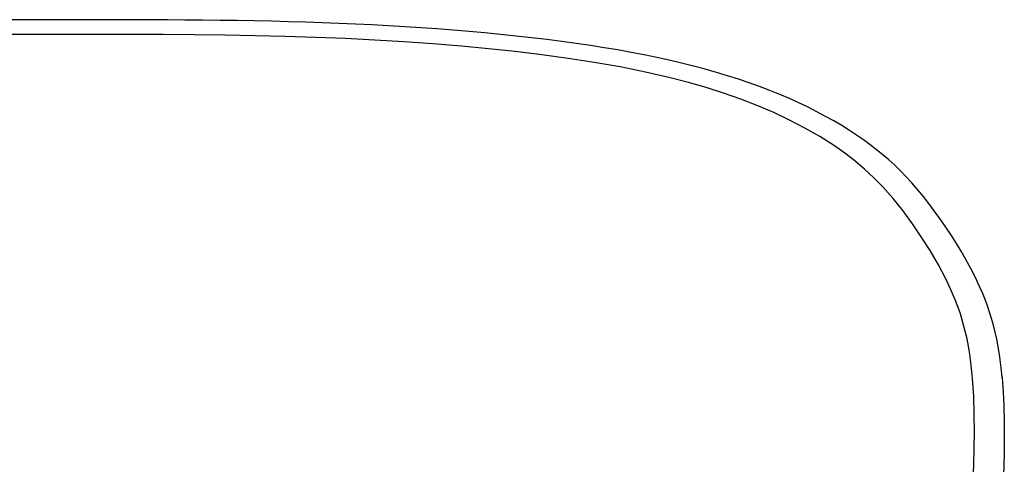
# Model space of a CAD drawing. Extents: x -3650 to 6311, y -645 to 2775.
# Tile 245 of 256: x 3326 to 4092, y 2155 to 2502. Entities that reach past the tile are written whole.
import ezdxf

# ---------------------------------------------------------------- set-up
doc = ezdxf.new("R2010")
doc.units = 0
doc.header["$MEASUREMENT"] = 0
doc.layers.add('Layer 1', color=7, linetype='Continuous', lineweight=0)

msp = doc.modelspace()

# ---------------------------------------------------------------- linework, layer by layer
at = {"layer": 'Layer 1', "color": 18, "lineweight": 25, "true_color": 0x000000}
for points, knots in [([(3340.82, 2501.67), (3340.82, 2501.67), (3331.81, 2501.66), (3331.81, 2501.66), (3331.81, 2501.66), (3317.59, 2501.66), (3317.59, 2501.66), (3317.59, 2501.66), (3303.44, 2501.66), (3303.44, 2501.66), (3303.44, 2501.66), (3289.35, 2501.65), (3289.35, 2501.65), (3289.35, 2501.65), (3275.31, 2501.63), (3275.31, 2501.63), (3275.31, 2501.63), (3261.33, 2501.59), (3261.33, 2501.59), (3261.33, 2501.59), (3247.41, 2501.54), (3247.41, 2501.54), (3247.41, 2501.54), (3233.56, 2501.46), (3233.56, 2501.46), (3233.56, 2501.46), (3219.76, 2501.34), (3219.76, 2501.34), (3219.76, 2501.34), (3206.03, 2501.2), (3206.03, 2501.2), (3206.03, 2501.2), (3192.37, 2501.01), (3192.37, 2501.01), (3192.37, 2501.01), (3178.8, 2500.79), (3178.8, 2500.79), (3178.8, 2500.79), (3165.31, 2500.52), (3165.31, 2500.52), (3165.31, 2500.52), (3151.9, 2500.21), (3151.9, 2500.21), (3151.9, 2500.21), (3138.57, 2499.84), (3138.57, 2499.84), (3138.57, 2499.84), (3125.33, 2499.42), (3125.33, 2499.42), (3125.33, 2499.42), (3112.17, 2498.94), (3112.17, 2498.94), (3112.17, 2498.94), (3099.15, 2498.4), (3099.15, 2498.4), (3099.15, 2498.4), (3086.19, 2497.81), (3086.19, 2497.81), (3086.19, 2497.81), (3073.3, 2497.14), (3073.3, 2497.14), (3073.3, 2497.14), (3060.48, 2496.41), (3060.48, 2496.41), (3060.48, 2496.41), (3047.76, 2495.62), (3047.76, 2495.62), (3047.76, 2495.62), (3035.14, 2494.75), (3035.14, 2494.75), (3035.14, 2494.75), (3022.66, 2493.82), (3022.66, 2493.82), (3022.66, 2493.82), (3010.28, 2492.81), (3010.28, 2492.81), (3010.28, 2492.81), (2997.91, 2491.72), (2997.91, 2491.72), (2997.91, 2491.72), (2985.63, 2490.56), (2985.63, 2490.56), (2985.63, 2490.56), (2973.44, 2489.32), (2973.44, 2489.32), (2973.44, 2489.32), (2961.35, 2488), (2961.35, 2488), (2961.35, 2488), (2949.35, 2486.6), (2949.35, 2486.6), (2949.35, 2486.6), (2937.44, 2485.11), (2937.44, 2485.11), (2937.44, 2485.11), (2925.58, 2483.53), (2925.58, 2483.53), (2925.58, 2483.53), (2914.04, 2481.88), (2914.04, 2481.88), (2914.04, 2481.88), (2902.77, 2480.14), (2902.77, 2480.14), (2902.77, 2480.14), (2891.77, 2478.32), (2891.77, 2478.32), (2891.77, 2478.32), (2881.03, 2476.41), (2881.03, 2476.41), (2881.03, 2476.41), (2870.54, 2474.41), (2870.54, 2474.41), (2870.54, 2474.41), (2860.29, 2472.31), (2860.29, 2472.31), (2860.29, 2472.31), (2850.26, 2470.11), (2850.26, 2470.11), (2850.26, 2470.11), (2840.45, 2467.81), (2840.45, 2467.81), (2840.45, 2467.81), (2830.92, 2465.42), (2830.92, 2465.42), (2830.92, 2465.42), (2821.6, 2462.92), (2821.6, 2462.92), (2821.6, 2462.92), (2812.5, 2460.32), (2812.5, 2460.32), (2812.5, 2460.32), (2803.61, 2457.62), (2803.61, 2457.62), (2803.61, 2457.62), (2794.93, 2454.8), (2794.93, 2454.8), (2794.93, 2454.8), (2786.46, 2451.89), (2786.46, 2451.89), (2786.46, 2451.89), (2778.19, 2448.86), (2778.19, 2448.86), (2778.19, 2448.86), (2770.12, 2445.73), (2770.12, 2445.73), (2770.12, 2445.73), (2762.24, 2442.49), (2762.24, 2442.49), (2762.24, 2442.49), (2754.53, 2439.14), (2754.53, 2439.14), (2754.53, 2439.14), (2747.02, 2435.68), (2747.02, 2435.68), (2747.02, 2435.68), (2739.7, 2432.12), (2739.7, 2432.12), (2739.7, 2432.12), (2732.57, 2428.45), (2732.57, 2428.45), (2732.57, 2428.45), (2725.61, 2424.66), (2725.61, 2424.66), (2725.61, 2424.66), (2718.93, 2420.83), (2718.93, 2420.83), (2718.93, 2420.83), (2712.54, 2416.94), (2712.54, 2416.94), (2712.54, 2416.94), (2706.44, 2413.02), (2706.44, 2413.02), (2706.44, 2413.02), (2700.61, 2409.05), (2700.61, 2409.05), (2700.61, 2409.05), (2695.04, 2405.04), (2695.04, 2405.04), (2695.04, 2405.04), (2689.78, 2401.02), (2689.78, 2401.02), (2689.78, 2401.02), (2684.78, 2396.98), (2684.78, 2396.98), (2684.78, 2396.98), (2679.96, 2392.85), (2679.96, 2392.85), (2679.96, 2392.85), (2675.31, 2388.63), (2675.31, 2388.63), (2675.31, 2388.63), (2670.83, 2384.33), (2670.83, 2384.33), (2670.83, 2384.33), (2666.51, 2379.93), (2666.51, 2379.93), (2666.51, 2379.93), (2662.36, 2375.45), (2662.36, 2375.45), (2662.36, 2375.45), (2658.28, 2370.81), (2658.28, 2370.81), (2658.28, 2370.81), (2654.07, 2365.78), (2654.07, 2365.78), (2654.07, 2365.78), (2649.81, 2360.44), (2649.81, 2360.44), (2649.81, 2360.44), (2645.5, 2354.76), (2645.5, 2354.76), (2645.5, 2354.76), (2641.11, 2348.72), (2641.11, 2348.72), (2641.11, 2348.72), (2636.62, 2342.28), (2636.62, 2342.28), (2636.62, 2342.28), (2631.93, 2335.28), (2631.93, 2335.28), (2631.93, 2335.28), (2627.93, 2329.06), (2627.93, 2329.06), (2627.93, 2329.06), (2624.25, 2323.07), (2624.25, 2323.07), (2624.25, 2323.07), (2620.84, 2317.26), (2620.84, 2317.26), (2620.84, 2317.26), (2617.35, 2310.98), (2617.35, 2310.98), (2617.35, 2310.98), (2614.5, 2305.57), (2614.5, 2305.57), (2614.5, 2305.57), (2611.57, 2299.68), (2611.57, 2299.68), (2611.57, 2299.68), (2608.91, 2293.93), (2608.91, 2293.93), (2608.91, 2293.93), (2606.49, 2288.33), (2606.49, 2288.33), (2606.49, 2288.33), (2604.3, 2282.86), (2604.3, 2282.86), (2604.3, 2282.86), (2602.33, 2277.51), (2602.33, 2277.51), (2602.33, 2277.51), (2600.57, 2272.25), (2600.57, 2272.25), (2600.57, 2272.25), (2599.01, 2267.1), (2599.01, 2267.1), (2599.01, 2267.1), (2597.63, 2262.03), (2597.63, 2262.03), (2597.63, 2262.03), (2596.4, 2256.97), (2596.4, 2256.97), (2596.4, 2256.97), (2595.27, 2251.7), (2595.27, 2251.7), (2595.27, 2251.7), (2594.25, 2246.25), (2594.25, 2246.25), (2594.25, 2246.25), (2593.34, 2240.62), (2593.34, 2240.62), (2593.34, 2240.62), (2592.53, 2234.76), (2592.53, 2234.76), (2592.53, 2234.76), (2591.82, 2228.66), (2591.82, 2228.66), (2591.82, 2228.66), (2591.22, 2222.27), (2591.22, 2222.27), (2591.22, 2222.27), (2591.06, 2220.12), (2591.06, 2220.12)], [0, 0, 0, 0, 1, 1, 1, 2, 2, 2, 3, 3, 3, 4, 4, 4, 5, 5, 5, 6, 6, 6, 7, 7, 7, 8, 8, 8, 9, 9, 9, 10, 10, 10, 11, 11, 11, 12, 12, 12, 13, 13, 13, 14, 14, 14, 15, 15, 15, 16, 16, 16, 17, 17, 17, 18, 18, 18, 19, 19, 19, 20, 20, 20, 21, 21, 21, 22, 22, 22, 23, 23, 23, 24, 24, 24, 25, 25, 25, 26, 26, 26, 27, 27, 27, 28, 28, 28, 29, 29, 29, 30, 30, 30, 31, 31, 31, 32, 32, 32, 33, 33, 33, 34, 34, 34, 35, 35, 35, 36, 36, 36, 37, 37, 37, 38, 38, 38, 39, 39, 39, 40, 40, 40, 41, 41, 41, 42, 42, 42, 43, 43, 43, 44, 44, 44, 45, 45, 45, 46, 46, 46, 47, 47, 47, 48, 48, 48, 49, 49, 49, 50, 50, 50, 51, 51, 51, 52, 52, 52, 53, 53, 53, 54, 54, 54, 55, 55, 55, 56, 56, 56, 57, 57, 57, 58, 58, 58, 59, 59, 59, 60, 60, 60, 61, 61, 61, 62, 62, 62, 63, 63, 63, 64, 64, 64, 65, 65, 65, 66, 66, 66, 67, 67, 67, 68, 68, 68, 69, 69, 69, 70, 70, 70, 71, 71, 71, 72, 72, 72, 73, 73, 73, 74, 74, 74, 75, 75, 75, 76, 76, 76, 77, 77, 77, 78, 78, 78, 79, 79, 79, 80, 80, 80, 81, 81, 81, 82, 82, 82, 83, 83, 83, 84, 84, 84, 85, 85, 85, 86, 86, 86, 87, 87, 87, 88, 88, 88, 89, 89, 89, 90, 90, 90, 91, 91, 91, 92, 92, 92, 93, 93, 93, 94, 94, 94, 94]), ([(4090.34, 2223.09), (4090.34, 2223.09), (4089.83, 2228.53), (4089.83, 2228.53), (4089.83, 2228.53), (4089.13, 2234.56), (4089.13, 2234.56), (4089.13, 2234.56), (4088.25, 2240.93), (4088.25, 2240.93), (4088.25, 2240.93), (4087.25, 2247), (4087.25, 2247), (4087.25, 2247), (4086.14, 2252.79), (4086.14, 2252.79), (4086.14, 2252.79), (4084.91, 2258.36), (4084.91, 2258.36), (4084.91, 2258.36), (4083.56, 2263.72), (4083.56, 2263.72), (4083.56, 2263.72), (4082.1, 2268.88), (4082.1, 2268.88), (4082.1, 2268.88), (4080.56, 2273.81), (4080.56, 2273.81), (4080.56, 2273.81), (4078.85, 2278.79), (4078.85, 2278.79), (4078.85, 2278.79), (4076.99, 2283.79), (4076.99, 2283.79), (4076.99, 2283.79), (4074.95, 2288.83), (4074.95, 2288.83), (4074.95, 2288.83), (4072.75, 2293.92), (4072.75, 2293.92), (4072.75, 2293.92), (4070.35, 2299.1), (4070.35, 2299.1), (4070.35, 2299.1), (4067.74, 2304.39), (4067.74, 2304.39), (4067.74, 2304.39), (4064.9, 2309.83), (4064.9, 2309.83), (4064.9, 2309.83), (4061.77, 2315.53), (4061.77, 2315.53), (4061.77, 2315.53), (4058.38, 2321.4), (4058.38, 2321.4), (4058.38, 2321.4), (4054.73, 2327.41), (4054.73, 2327.41), (4054.73, 2327.41), (4050.8, 2333.6), (4050.8, 2333.6), (4050.8, 2333.6), (4046.55, 2340.01), (4046.55, 2340.01), (4046.55, 2340.01), (4041.94, 2346.72), (4041.94, 2346.72), (4041.94, 2346.72), (4037.54, 2352.86), (4037.54, 2352.86), (4037.54, 2352.86), (4033.25, 2358.59), (4033.25, 2358.59), (4033.25, 2358.59), (4029.04, 2363.95), (4029.04, 2363.95), (4029.04, 2363.95), (4024.45, 2369.53), (4024.45, 2369.53), (4024.45, 2369.53), (4019.92, 2374.73), (4019.92, 2374.73), (4019.92, 2374.73), (4015.43, 2379.6), (4015.43, 2379.6), (4015.43, 2379.6), (4011.02, 2384.11), (4011.02, 2384.11), (4011.02, 2384.11), (4006.68, 2388.31), (4006.68, 2388.31), (4006.68, 2388.31), (4002.17, 2392.41), (4002.17, 2392.41), (4002.17, 2392.41), (3997.51, 2396.44), (3997.51, 2396.44), (3997.51, 2396.44), (3992.67, 2400.38), (3992.67, 2400.38), (3992.67, 2400.38), (3987.66, 2404.25), (3987.66, 2404.25), (3987.66, 2404.25), (3982.47, 2408.03), (3982.47, 2408.03), (3982.47, 2408.03), (3977.1, 2411.75), (3977.1, 2411.75), (3977.1, 2411.75), (3971.41, 2415.48), (3971.41, 2415.48), (3971.41, 2415.48), (3965.49, 2419.16), (3965.49, 2419.16), (3965.49, 2419.16), (3959.32, 2422.8), (3959.32, 2422.8), (3959.32, 2422.8), (3952.9, 2426.39), (3952.9, 2426.39), (3952.9, 2426.39), (3946.23, 2429.93), (3946.23, 2429.93), (3946.23, 2429.93), (3939.28, 2433.43), (3939.28, 2433.43), (3939.28, 2433.43), (3932.09, 2436.86), (3932.09, 2436.86), (3932.09, 2436.86), (3924.73, 2440.19), (3924.73, 2440.19), (3924.73, 2440.19), (3917.19, 2443.42), (3917.19, 2443.42), (3917.19, 2443.42), (3909.47, 2446.54), (3909.47, 2446.54), (3909.47, 2446.54), (3901.55, 2449.57), (3901.55, 2449.57), (3901.55, 2449.57), (3893.46, 2452.49), (3893.46, 2452.49), (3893.46, 2452.49), (3885.18, 2455.31), (3885.18, 2455.31), (3885.18, 2455.31), (3876.7, 2458.03), (3876.7, 2458.03), (3876.7, 2458.03), (3868.01, 2460.65), (3868.01, 2460.65), (3868.01, 2460.65), (3859.13, 2463.17), (3859.13, 2463.17), (3859.13, 2463.17), (3850.05, 2465.59), (3850.05, 2465.59), (3850.05, 2465.59), (3840.77, 2467.91), (3840.77, 2467.91), (3840.77, 2467.91), (3831.29, 2470.13), (3831.29, 2470.13), (3831.29, 2470.13), (3821.63, 2472.25), (3821.63, 2472.25), (3821.63, 2472.25), (3811.72, 2474.29), (3811.72, 2474.29), (3811.72, 2474.29), (3801.6, 2476.23), (3801.6, 2476.23), (3801.6, 2476.23), (3791.27, 2478.08), (3791.27, 2478.08), (3791.27, 2478.08), (3780.72, 2479.84), (3780.72, 2479.84), (3780.72, 2479.84), (3769.92, 2481.53), (3769.92, 2481.53), (3769.92, 2481.53), (3758.87, 2483.14), (3758.87, 2483.14), (3758.87, 2483.14), (3747.57, 2484.67), (3747.57, 2484.67), (3747.57, 2484.67), (3736, 2486.15), (3736, 2486.15), (3736, 2486.15), (3724.05, 2487.57), (3724.05, 2487.57), (3724.05, 2487.57), (3712.05, 2488.91), (3712.05, 2488.91), (3712.05, 2488.91), (3699.95, 2490.17), (3699.95, 2490.17), (3699.95, 2490.17), (3687.76, 2491.35), (3687.76, 2491.35), (3687.76, 2491.35), (3675.49, 2492.46), (3675.49, 2492.46), (3675.49, 2492.46), (3663.12, 2493.49), (3663.12, 2493.49), (3663.12, 2493.49), (3650.66, 2494.45), (3650.66, 2494.45), (3650.66, 2494.45), (3638.15, 2495.33), (3638.15, 2495.33), (3638.15, 2495.33), (3625.57, 2496.15), (3625.57, 2496.15), (3625.57, 2496.15), (3612.87, 2496.89), (3612.87, 2496.89), (3612.87, 2496.89), (3600.08, 2497.58), (3600.08, 2497.58), (3600.08, 2497.58), (3587.21, 2498.19), (3587.21, 2498.19), (3587.21, 2498.19), (3574.26, 2498.75), (3574.26, 2498.75), (3574.26, 2498.75), (3561.26, 2499.25), (3561.26, 2499.25), (3561.26, 2499.25), (3548.21, 2499.68), (3548.21, 2499.68), (3548.21, 2499.68), (3535.06, 2500.07), (3535.06, 2500.07), (3535.06, 2500.07), (3521.81, 2500.4), (3521.81, 2500.4), (3521.81, 2500.4), (3508.49, 2500.68), (3508.49, 2500.68), (3508.49, 2500.68), (3495.08, 2500.92), (3495.08, 2500.92), (3495.08, 2500.92), (3481.6, 2501.12), (3481.6, 2501.12), (3481.6, 2501.12), (3468.03, 2501.28), (3468.03, 2501.28), (3468.03, 2501.28), (3454.37, 2501.41), (3454.37, 2501.41), (3454.37, 2501.41), (3440.74, 2501.5), (3440.74, 2501.5), (3440.74, 2501.5), (3427.01, 2501.56), (3427.01, 2501.56), (3427.01, 2501.56), (3413.17, 2501.6), (3413.17, 2501.6), (3413.17, 2501.6), (3399.23, 2501.62), (3399.23, 2501.62), (3399.23, 2501.62), (3385.21, 2501.63), (3385.21, 2501.63), (3385.21, 2501.63), (3371.12, 2501.63), (3371.12, 2501.63), (3371.12, 2501.63), (3356.97, 2501.64), (3356.97, 2501.64), (3356.97, 2501.64), (3342.78, 2501.65), (3342.78, 2501.65), (3342.78, 2501.65), (3340.82, 2501.66), (3340.82, 2501.66)], [0, 0, 0, 0, 1, 1, 1, 2, 2, 2, 3, 3, 3, 4, 4, 4, 5, 5, 5, 6, 6, 6, 7, 7, 7, 8, 8, 8, 9, 9, 9, 10, 10, 10, 11, 11, 11, 12, 12, 12, 13, 13, 13, 14, 14, 14, 15, 15, 15, 16, 16, 16, 17, 17, 17, 18, 18, 18, 19, 19, 19, 20, 20, 20, 21, 21, 21, 22, 22, 22, 23, 23, 23, 24, 24, 24, 25, 25, 25, 26, 26, 26, 27, 27, 27, 28, 28, 28, 29, 29, 29, 30, 30, 30, 31, 31, 31, 32, 32, 32, 33, 33, 33, 34, 34, 34, 35, 35, 35, 36, 36, 36, 37, 37, 37, 38, 38, 38, 39, 39, 39, 40, 40, 40, 41, 41, 41, 42, 42, 42, 43, 43, 43, 44, 44, 44, 45, 45, 45, 46, 46, 46, 47, 47, 47, 48, 48, 48, 49, 49, 49, 50, 50, 50, 51, 51, 51, 52, 52, 52, 53, 53, 53, 54, 54, 54, 55, 55, 55, 56, 56, 56, 57, 57, 57, 58, 58, 58, 59, 59, 59, 60, 60, 60, 61, 61, 61, 62, 62, 62, 63, 63, 63, 64, 64, 64, 65, 65, 65, 66, 66, 66, 67, 67, 67, 68, 68, 68, 69, 69, 69, 70, 70, 70, 71, 71, 71, 72, 72, 72, 73, 73, 73, 74, 74, 74, 75, 75, 75, 76, 76, 76, 77, 77, 77, 78, 78, 78, 79, 79, 79, 80, 80, 80, 81, 81, 81, 82, 82, 82, 83, 83, 83, 84, 84, 84, 85, 85, 85, 86, 86, 86, 87, 87, 87, 88, 88, 88, 89, 89, 89, 90, 90, 90, 91, 91, 91, 92, 92, 92, 93, 93, 93, 94, 94, 94, 95, 95, 95, 95]), ([(3340.82, 2490.24), (3340.82, 2490.24), (3315.66, 2490.25), (3315.66, 2490.25), (3315.66, 2490.25), (3290.51, 2490.24), (3290.51, 2490.24), (3290.51, 2490.24), (3265.39, 2490.19), (3265.39, 2490.19), (3265.39, 2490.19), (3240.31, 2490.07), (3240.31, 2490.07), (3240.31, 2490.07), (3215.29, 2489.86), (3215.29, 2489.86), (3215.29, 2489.86), (3189.98, 2489.51), (3189.98, 2489.51), (3189.98, 2489.51), (3164.75, 2489.01), (3164.75, 2489.01), (3164.75, 2489.01), (3139.62, 2488.33), (3139.62, 2488.33), (3139.62, 2488.33), (3114.61, 2487.45), (3114.61, 2487.45), (3114.61, 2487.45), (3089.76, 2486.33), (3089.76, 2486.33), (3089.76, 2486.33), (3069.47, 2485.23), (3069.47, 2485.23), (3069.47, 2485.23), (3049.3, 2483.94), (3049.3, 2483.94), (3049.3, 2483.94), (3029.25, 2482.47), (3029.25, 2482.47), (3029.25, 2482.47), (3009.35, 2480.79), (3009.35, 2480.79), (3009.35, 2480.79), (2989.6, 2478.91), (2989.6, 2478.91), (2989.6, 2478.91), (2970, 2476.81), (2970, 2476.81), (2970, 2476.81), (2950.58, 2474.48), (2950.58, 2474.48), (2950.58, 2474.48), (2931.34, 2471.89), (2931.34, 2471.89), (2931.34, 2471.89), (2911.63, 2468.9), (2911.63, 2468.9), (2911.63, 2468.9), (2892.15, 2465.55), (2892.15, 2465.55), (2892.15, 2465.55), (2872.94, 2461.77), (2872.94, 2461.77), (2872.94, 2461.77), (2854.04, 2457.53), (2854.04, 2457.53), (2854.04, 2457.53), (2838.49, 2453.58), (2838.49, 2453.58), (2838.49, 2453.58), (2823.18, 2449.24), (2823.18, 2449.24), (2823.18, 2449.24), (2808.13, 2444.48), (2808.13, 2444.48), (2808.13, 2444.48), (2793.39, 2439.27), (2793.39, 2439.27), (2793.39, 2439.27), (2778.7, 2433.47), (2778.7, 2433.47), (2778.7, 2433.47), (2764.34, 2427.15), (2764.34, 2427.15), (2764.34, 2427.15), (2750.37, 2420.26), (2750.37, 2420.26), (2750.37, 2420.26), (2736.81, 2412.78), (2736.81, 2412.78), (2736.81, 2412.78), (2726.18, 2406.27), (2726.18, 2406.27), (2726.18, 2406.27), (2715.87, 2399.28), (2715.87, 2399.28), (2715.87, 2399.28), (2705.94, 2391.77), (2705.94, 2391.77), (2705.94, 2391.77), (2696.46, 2383.7), (2696.46, 2383.7), (2696.46, 2383.7), (2688.97, 2376.53), (2688.97, 2376.53), (2688.97, 2376.53), (2681.82, 2368.94), (2681.82, 2368.94), (2681.82, 2368.94), (2674.98, 2360.99), (2674.98, 2360.99), (2674.98, 2360.99), (2668.45, 2352.72), (2668.45, 2352.72), (2668.45, 2352.72), (2662.19, 2344.2), (2662.19, 2344.2), (2662.19, 2344.2), (2654.95, 2333.65), (2654.95, 2333.65), (2654.95, 2333.65), (2648.03, 2322.82), (2648.03, 2322.82), (2648.03, 2322.82), (2641.48, 2311.67), (2641.48, 2311.67), (2641.48, 2311.67), (2636.77, 2302.94), (2636.77, 2302.94), (2636.77, 2302.94), (2632.36, 2293.94), (2632.36, 2293.94), (2632.36, 2293.94), (2628.32, 2284.67), (2628.32, 2284.67), (2628.32, 2284.67), (2624.71, 2275.1), (2624.71, 2275.1), (2624.71, 2275.1), (2622, 2266.57), (2622, 2266.57), (2622, 2266.57), (2619.7, 2257.78), (2619.7, 2257.78), (2619.7, 2257.78), (2617.79, 2248.78), (2617.79, 2248.78), (2617.79, 2248.78), (2616.25, 2239.61), (2616.25, 2239.61), (2616.25, 2239.61), (2615.07, 2230.32), (2615.07, 2230.32), (2615.07, 2230.32), (2613.99, 2217.99), (2613.99, 2217.99), (2613.99, 2217.99), (2613.32, 2205.53), (2613.32, 2205.53), (2613.32, 2205.53), (2613, 2192.99), (2613, 2192.99), (2613, 2192.99), (2612.91, 2180.41), (2612.91, 2180.41)], [0, 0, 0, 0, 1, 1, 1, 2, 2, 2, 3, 3, 3, 4, 4, 4, 5, 5, 5, 6, 6, 6, 7, 7, 7, 8, 8, 8, 9, 9, 9, 10, 10, 10, 11, 11, 11, 12, 12, 12, 13, 13, 13, 14, 14, 14, 15, 15, 15, 16, 16, 16, 17, 17, 17, 18, 18, 18, 19, 19, 19, 20, 20, 20, 21, 21, 21, 22, 22, 22, 23, 23, 23, 24, 24, 24, 25, 25, 25, 26, 26, 26, 27, 27, 27, 28, 28, 28, 29, 29, 29, 30, 30, 30, 31, 31, 31, 32, 32, 32, 33, 33, 33, 34, 34, 34, 35, 35, 35, 36, 36, 36, 37, 37, 37, 38, 38, 38, 39, 39, 39, 40, 40, 40, 41, 41, 41, 42, 42, 42, 43, 43, 43, 44, 44, 44, 45, 45, 45, 46, 46, 46, 47, 47, 47, 48, 48, 48, 49, 49, 49, 50, 50, 50, 51, 51, 51, 52, 52, 52, 53, 53, 53, 54, 54, 54, 55, 55, 55, 55]), ([(4068.73, 2180.41), (4068.73, 2180.41), (4068.61, 2194.41), (4068.61, 2194.41), (4068.61, 2194.41), (4068.19, 2208.35), (4068.19, 2208.35), (4068.19, 2208.35), (4067.33, 2222.18), (4067.33, 2222.18), (4067.33, 2222.18), (4066.29, 2232.66), (4066.29, 2232.66), (4066.29, 2232.66), (4064.87, 2243.02), (4064.87, 2243.02), (4064.87, 2243.02), (4062.99, 2253.19), (4062.99, 2253.19), (4062.99, 2253.19), (4060.63, 2263.1), (4060.63, 2263.1), (4060.63, 2263.1), (4057.79, 2272.56), (4057.79, 2272.56), (4057.79, 2272.56), (4054.48, 2281.74), (4054.48, 2281.74), (4054.48, 2281.74), (4050.77, 2290.63), (4050.77, 2290.63), (4050.77, 2290.63), (4046.72, 2299.25), (4046.72, 2299.25), (4046.72, 2299.25), (4040.7, 2310.7), (4040.7, 2310.7), (4040.7, 2310.7), (4034.23, 2321.78), (4034.23, 2321.78), (4034.23, 2321.78), (4027.39, 2332.53), (4027.39, 2332.53), (4027.39, 2332.53), (4020.45, 2342.76), (4020.45, 2342.76), (4020.45, 2342.76), (4013.19, 2352.72), (4013.19, 2352.72), (4013.19, 2352.72), (4005.57, 2362.31), (4005.57, 2362.31), (4005.57, 2362.31), (3997.55, 2371.46), (3997.55, 2371.46), (3997.55, 2371.46), (3990.59, 2378.59), (3990.59, 2378.59), (3990.59, 2378.59), (3983.3, 2385.34), (3983.3, 2385.34), (3983.3, 2385.34), (3975.72, 2391.72), (3975.72, 2391.72), (3975.72, 2391.72), (3967.86, 2397.74), (3967.86, 2397.74), (3967.86, 2397.74), (3959.77, 2403.42), (3959.77, 2403.42), (3959.77, 2403.42), (3948.51, 2410.61), (3948.51, 2410.61), (3948.51, 2410.61), (3936.87, 2417.29), (3936.87, 2417.29), (3936.87, 2417.29), (3924.91, 2423.5), (3924.91, 2423.5), (3924.91, 2423.5), (3912.64, 2429.27), (3912.64, 2429.27), (3912.64, 2429.27), (3900.12, 2434.63), (3900.12, 2434.63), (3900.12, 2434.63), (3886.99, 2439.74), (3886.99, 2439.74), (3886.99, 2439.74), (3873.6, 2444.45), (3873.6, 2444.45), (3873.6, 2444.45), (3859.97, 2448.79), (3859.97, 2448.79), (3859.97, 2448.79), (3846.12, 2452.78), (3846.12, 2452.78), (3846.12, 2452.78), (3832.08, 2456.44), (3832.08, 2456.44), (3832.08, 2456.44), (3812.68, 2460.92), (3812.68, 2460.92), (3812.68, 2460.92), (3792.95, 2464.9), (3792.95, 2464.9), (3792.95, 2464.9), (3772.94, 2468.42), (3772.94, 2468.42), (3772.94, 2468.42), (3752.67, 2471.55), (3752.67, 2471.55), (3752.67, 2471.55), (3732.19, 2474.33), (3732.19, 2474.33), (3732.19, 2474.33), (3711.48, 2476.83), (3711.48, 2476.83), (3711.48, 2476.83), (3690.58, 2479.05), (3690.58, 2479.05), (3690.58, 2479.05), (3669.5, 2481.04), (3669.5, 2481.04), (3669.5, 2481.04), (3647.19, 2482.87), (3647.19, 2482.87), (3647.19, 2482.87), (3624.7, 2484.45), (3624.7, 2484.45), (3624.7, 2484.45), (3602.06, 2485.8), (3602.06, 2485.8), (3602.06, 2485.8), (3579.27, 2486.93), (3579.27, 2486.93), (3579.27, 2486.93), (3555.95, 2487.87), (3555.95, 2487.87), (3555.95, 2487.87), (3532.5, 2488.61), (3532.5, 2488.61), (3532.5, 2488.61), (3508.95, 2489.19), (3508.95, 2489.19), (3508.95, 2489.19), (3485.31, 2489.61), (3485.31, 2489.61), (3485.31, 2489.61), (3461.61, 2489.91), (3461.61, 2489.91), (3461.61, 2489.91), (3437.53, 2490.09), (3437.53, 2490.09), (3437.53, 2490.09), (3413.39, 2490.2), (3413.39, 2490.2), (3413.39, 2490.2), (3389.22, 2490.24), (3389.22, 2490.24), (3389.22, 2490.24), (3365.02, 2490.25), (3365.02, 2490.25), (3365.02, 2490.25), (3340.82, 2490.24), (3340.82, 2490.24)], [0, 0, 0, 0, 1, 1, 1, 2, 2, 2, 3, 3, 3, 4, 4, 4, 5, 5, 5, 6, 6, 6, 7, 7, 7, 8, 8, 8, 9, 9, 9, 10, 10, 10, 11, 11, 11, 12, 12, 12, 13, 13, 13, 14, 14, 14, 15, 15, 15, 16, 16, 16, 17, 17, 17, 18, 18, 18, 19, 19, 19, 20, 20, 20, 21, 21, 21, 22, 22, 22, 23, 23, 23, 24, 24, 24, 25, 25, 25, 26, 26, 26, 27, 27, 27, 28, 28, 28, 29, 29, 29, 30, 30, 30, 31, 31, 31, 32, 32, 32, 33, 33, 33, 34, 34, 34, 35, 35, 35, 36, 36, 36, 37, 37, 37, 38, 38, 38, 39, 39, 39, 40, 40, 40, 41, 41, 41, 42, 42, 42, 43, 43, 43, 44, 44, 44, 45, 45, 45, 46, 46, 46, 47, 47, 47, 48, 48, 48, 49, 49, 49, 50, 50, 50, 51, 51, 51, 52, 52, 52, 53, 53, 53, 54, 54, 54, 55, 55, 55, 55]), ([(4090.36, 2223.21), (4090.36, 2223.21), (4090.4, 2222.85), (4090.4, 2222.85), (4090.4, 2222.85), (4091.19, 2211.81), (4091.19, 2211.81), (4091.19, 2211.81), (4091.68, 2200.68), (4091.68, 2200.68), (4091.68, 2200.68), (4091.93, 2189.5), (4091.93, 2189.5), (4091.93, 2189.5), (4092, 2178.29), (4092, 2178.29)], [0, 0, 0, 0, 1, 1, 1, 2, 2, 2, 3, 3, 3, 4, 4, 4, 5, 5, 5, 5]), ([(2612.91, 2180.41), (2612.91, 2180.41), (2613.02, 2166.37), (2613.02, 2166.37), (2613.02, 2166.37), (2613.44, 2152.29), (2613.44, 2152.29), (2613.44, 2152.29), (2614.3, 2138.18), (2614.3, 2138.18), (2614.3, 2138.18), (2615.34, 2127.36), (2615.34, 2127.36), (2615.34, 2127.36), (2616.77, 2116.54), (2616.77, 2116.54), (2616.77, 2116.54), (2618.64, 2105.76), (2618.64, 2105.76), (2618.64, 2105.76), (2621, 2095.09), (2621, 2095.09), (2621, 2095.09), (2623.85, 2084.73), (2623.85, 2084.73), (2623.85, 2084.73), (2627.15, 2074.5), (2627.15, 2074.5), (2627.15, 2074.5), (2630.86, 2064.44), (2630.86, 2064.44), (2630.86, 2064.44), (2634.91, 2054.56), (2634.91, 2054.56), (2634.91, 2054.56), (2640.93, 2041.25), (2640.93, 2041.25), (2640.93, 2041.25), (2647.4, 2028.21), (2647.4, 2028.21), (2647.4, 2028.21), (2654.24, 2015.41), (2654.24, 2015.41), (2654.24, 2015.41), (2661.18, 2003.13), (2661.18, 2003.13), (2661.18, 2003.13), (2668.44, 1991.08), (2668.44, 1991.08), (2668.44, 1991.08), (2676.06, 1979.32), (2676.06, 1979.32), (2676.06, 1979.32), (2684.08, 1967.92), (2684.08, 1967.92), (2684.08, 1967.92), (2691.05, 1958.88), (2691.05, 1958.88), (2691.05, 1958.88), (2698.33, 1950.16), (2698.33, 1950.16), (2698.33, 1950.16), (2705.92, 1941.76), (2705.92, 1941.76), (2705.92, 1941.76), (2713.77, 1933.68), (2713.77, 1933.68), (2713.77, 1933.68), (2721.86, 1925.93), (2721.86, 1925.93), (2721.86, 1925.93), (2733.12, 1915.92), (2733.12, 1915.92), (2733.12, 1915.92), (2744.76, 1906.39), (2744.76, 1906.39), (2744.76, 1906.39), (2756.72, 1897.34), (2756.72, 1897.34), (2756.72, 1897.34), (2768.99, 1888.73), (2768.99, 1888.73), (2768.99, 1888.73), (2781.51, 1880.56), (2781.51, 1880.56), (2781.51, 1880.56), (2794.64, 1872.6), (2794.64, 1872.6), (2794.64, 1872.6), (2808.03, 1865.06), (2808.03, 1865.06), (2808.03, 1865.06), (2821.66, 1857.94), (2821.66, 1857.94), (2821.66, 1857.94), (2835.51, 1851.21), (2835.51, 1851.21), (2835.51, 1851.21), (2849.55, 1844.87), (2849.55, 1844.87), (2849.55, 1844.87), (2868.95, 1836.83), (2868.95, 1836.83), (2868.95, 1836.83), (2888.68, 1829.42), (2888.68, 1829.42), (2888.68, 1829.42), (2908.69, 1822.59), (2908.69, 1822.59), (2908.69, 1822.59), (2928.96, 1816.3), (2928.96, 1816.3), (2928.96, 1816.3), (2949.45, 1810.49), (2949.45, 1810.49), (2949.45, 1810.49), (2970.15, 1805.11), (2970.15, 1805.11), (2970.15, 1805.11), (2991.05, 1800.15), (2991.05, 1800.15), (2991.05, 1800.15), (3012.13, 1795.59), (3012.13, 1795.59), (3012.13, 1795.59), (3034.44, 1791.22), (3034.44, 1791.22), (3034.44, 1791.22), (3056.93, 1787.27), (3056.93, 1787.27), (3056.93, 1787.27), (3079.58, 1783.73), (3079.58, 1783.73), (3079.58, 1783.73), (3102.36, 1780.6), (3102.36, 1780.6), (3102.36, 1780.6), (3125.68, 1777.8), (3125.68, 1777.8), (3125.68, 1777.8), (3149.13, 1775.39), (3149.13, 1775.39), (3149.13, 1775.39), (3172.68, 1773.34), (3172.68, 1773.34), (3172.68, 1773.34), (3196.32, 1771.63), (3196.32, 1771.63), (3196.32, 1771.63), (3220.02, 1770.25), (3220.02, 1770.25), (3220.02, 1770.25), (3244.1, 1769.15), (3244.1, 1769.15), (3244.1, 1769.15), (3268.24, 1768.35), (3268.24, 1768.35), (3268.24, 1768.35), (3292.42, 1767.8), (3292.42, 1767.8), (3292.42, 1767.8), (3316.62, 1767.49), (3316.62, 1767.49), (3316.62, 1767.49), (3340.82, 1767.39), (3340.82, 1767.39)], [0, 0, 0, 0, 1, 1, 1, 2, 2, 2, 3, 3, 3, 4, 4, 4, 5, 5, 5, 6, 6, 6, 7, 7, 7, 8, 8, 8, 9, 9, 9, 10, 10, 10, 11, 11, 11, 12, 12, 12, 13, 13, 13, 14, 14, 14, 15, 15, 15, 16, 16, 16, 17, 17, 17, 18, 18, 18, 19, 19, 19, 20, 20, 20, 21, 21, 21, 22, 22, 22, 23, 23, 23, 24, 24, 24, 25, 25, 25, 26, 26, 26, 27, 27, 27, 28, 28, 28, 29, 29, 29, 30, 30, 30, 31, 31, 31, 32, 32, 32, 33, 33, 33, 34, 34, 34, 35, 35, 35, 36, 36, 36, 37, 37, 37, 38, 38, 38, 39, 39, 39, 40, 40, 40, 41, 41, 41, 42, 42, 42, 43, 43, 43, 44, 44, 44, 45, 45, 45, 46, 46, 46, 47, 47, 47, 48, 48, 48, 49, 49, 49, 50, 50, 50, 51, 51, 51, 52, 52, 52, 53, 53, 53, 54, 54, 54, 55, 55, 55, 55]), ([(3340.82, 1767.39), (3340.82, 1767.39), (3365.97, 1767.5), (3365.97, 1767.5), (3365.97, 1767.5), (3391.12, 1767.83), (3391.12, 1767.83), (3391.12, 1767.83), (3416.24, 1768.43), (3416.24, 1768.43), (3416.24, 1768.43), (3441.33, 1769.31), (3441.33, 1769.31), (3441.33, 1769.31), (3466.34, 1770.5), (3466.34, 1770.5), (3466.34, 1770.5), (3491.65, 1772.05), (3491.65, 1772.05), (3491.65, 1772.05), (3516.88, 1773.99), (3516.88, 1773.99), (3516.88, 1773.99), (3542.02, 1776.32), (3542.02, 1776.32), (3542.02, 1776.32), (3567.02, 1779.08), (3567.02, 1779.08), (3567.02, 1779.08), (3591.87, 1782.28), (3591.87, 1782.28), (3591.87, 1782.28), (3612.16, 1785.26), (3612.16, 1785.26), (3612.16, 1785.26), (3632.33, 1788.56), (3632.33, 1788.56), (3632.33, 1788.56), (3652.38, 1792.19), (3652.38, 1792.19), (3652.38, 1792.19), (3672.28, 1796.17), (3672.28, 1796.17), (3672.28, 1796.17), (3692.03, 1800.48), (3692.03, 1800.48), (3692.03, 1800.48), (3711.63, 1805.15), (3711.63, 1805.15), (3711.63, 1805.15), (3731.06, 1810.18), (3731.06, 1810.18), (3731.06, 1810.18), (3750.29, 1815.6), (3750.29, 1815.6), (3750.29, 1815.6), (3770, 1821.64), (3770, 1821.64), (3770, 1821.64), (3789.48, 1828.19), (3789.48, 1828.19), (3789.48, 1828.19), (3808.69, 1835.28), (3808.69, 1835.28), (3808.69, 1835.28), (3827.6, 1842.94), (3827.6, 1842.94), (3827.6, 1842.94), (3843.15, 1849.83), (3843.15, 1849.83), (3843.15, 1849.83), (3858.45, 1857.17), (3858.45, 1857.17), (3858.45, 1857.17), (3873.5, 1865), (3873.5, 1865), (3873.5, 1865), (3888.25, 1873.33), (3888.25, 1873.33), (3888.25, 1873.33), (3902.94, 1882.34), (3902.94, 1882.34), (3902.94, 1882.34), (3917.29, 1891.92), (3917.29, 1891.92), (3917.29, 1891.92), (3931.26, 1902.08), (3931.26, 1902.08), (3931.26, 1902.08), (3944.82, 1912.83), (3944.82, 1912.83), (3944.82, 1912.83), (3955.45, 1921.99), (3955.45, 1921.99), (3955.45, 1921.99), (3965.76, 1931.61), (3965.76, 1931.61), (3965.76, 1931.61), (3975.69, 1941.7), (3975.69, 1941.7), (3975.69, 1941.7), (3985.18, 1952.3), (3985.18, 1952.3), (3985.18, 1952.3), (3992.67, 1961.5), (3992.67, 1961.5), (3992.67, 1961.5), (3999.82, 1971.07), (3999.82, 1971.07), (3999.82, 1971.07), (4006.65, 1980.94), (4006.65, 1980.94), (4006.65, 1980.94), (4013.18, 1991.07), (4013.18, 1991.07), (4013.18, 1991.07), (4019.44, 2001.41), (4019.44, 2001.41), (4019.44, 2001.41), (4026.68, 2014.08), (4026.68, 2014.08), (4026.68, 2014.08), (4033.6, 2026.98), (4033.6, 2026.98), (4033.6, 2026.98), (4040.16, 2040.11), (4040.16, 2040.11), (4040.16, 2040.11), (4044.86, 2050.29), (4044.86, 2050.29), (4044.86, 2050.29), (4049.27, 2060.66), (4049.27, 2060.66), (4049.27, 2060.66), (4053.31, 2071.2), (4053.31, 2071.2), (4053.31, 2071.2), (4056.93, 2081.92), (4056.93, 2081.92), (4056.93, 2081.92), (4059.63, 2091.31), (4059.63, 2091.31), (4059.63, 2091.31), (4061.93, 2100.83), (4061.93, 2100.83), (4061.93, 2100.83), (4063.84, 2110.45), (4063.84, 2110.45), (4063.84, 2110.45), (4065.38, 2120.11), (4065.38, 2120.11), (4065.38, 2120.11), (4066.56, 2129.79), (4066.56, 2129.79), (4066.56, 2129.79), (4067.65, 2142.47), (4067.65, 2142.47), (4067.65, 2142.47), (4068.31, 2155.15), (4068.31, 2155.15), (4068.31, 2155.15), (4068.64, 2167.8), (4068.64, 2167.8), (4068.64, 2167.8), (4068.73, 2180.41), (4068.73, 2180.41)], [0, 0, 0, 0, 1, 1, 1, 2, 2, 2, 3, 3, 3, 4, 4, 4, 5, 5, 5, 6, 6, 6, 7, 7, 7, 8, 8, 8, 9, 9, 9, 10, 10, 10, 11, 11, 11, 12, 12, 12, 13, 13, 13, 14, 14, 14, 15, 15, 15, 16, 16, 16, 17, 17, 17, 18, 18, 18, 19, 19, 19, 20, 20, 20, 21, 21, 21, 22, 22, 22, 23, 23, 23, 24, 24, 24, 25, 25, 25, 26, 26, 26, 27, 27, 27, 28, 28, 28, 29, 29, 29, 30, 30, 30, 31, 31, 31, 32, 32, 32, 33, 33, 33, 34, 34, 34, 35, 35, 35, 36, 36, 36, 37, 37, 37, 38, 38, 38, 39, 39, 39, 40, 40, 40, 41, 41, 41, 42, 42, 42, 43, 43, 43, 44, 44, 44, 45, 45, 45, 46, 46, 46, 47, 47, 47, 48, 48, 48, 49, 49, 49, 50, 50, 50, 51, 51, 51, 52, 52, 52, 53, 53, 53, 54, 54, 54, 55, 55, 55, 55]), ([(4092, 2178.29), (4092, 2178.29), (4091.91, 2165.63), (4091.91, 2165.63), (4091.91, 2165.63), (4091.58, 2152.94), (4091.58, 2152.94), (4091.58, 2152.94), (4091.07, 2143.03), (4091.07, 2143.03)], [0, 0, 0, 0, 1, 1, 1, 2, 2, 2, 3, 3, 3, 3])]:
    msp.add_open_spline(points, degree=3, knots=knots, dxfattribs=at)

doc.saveas('drawing.dxf')
